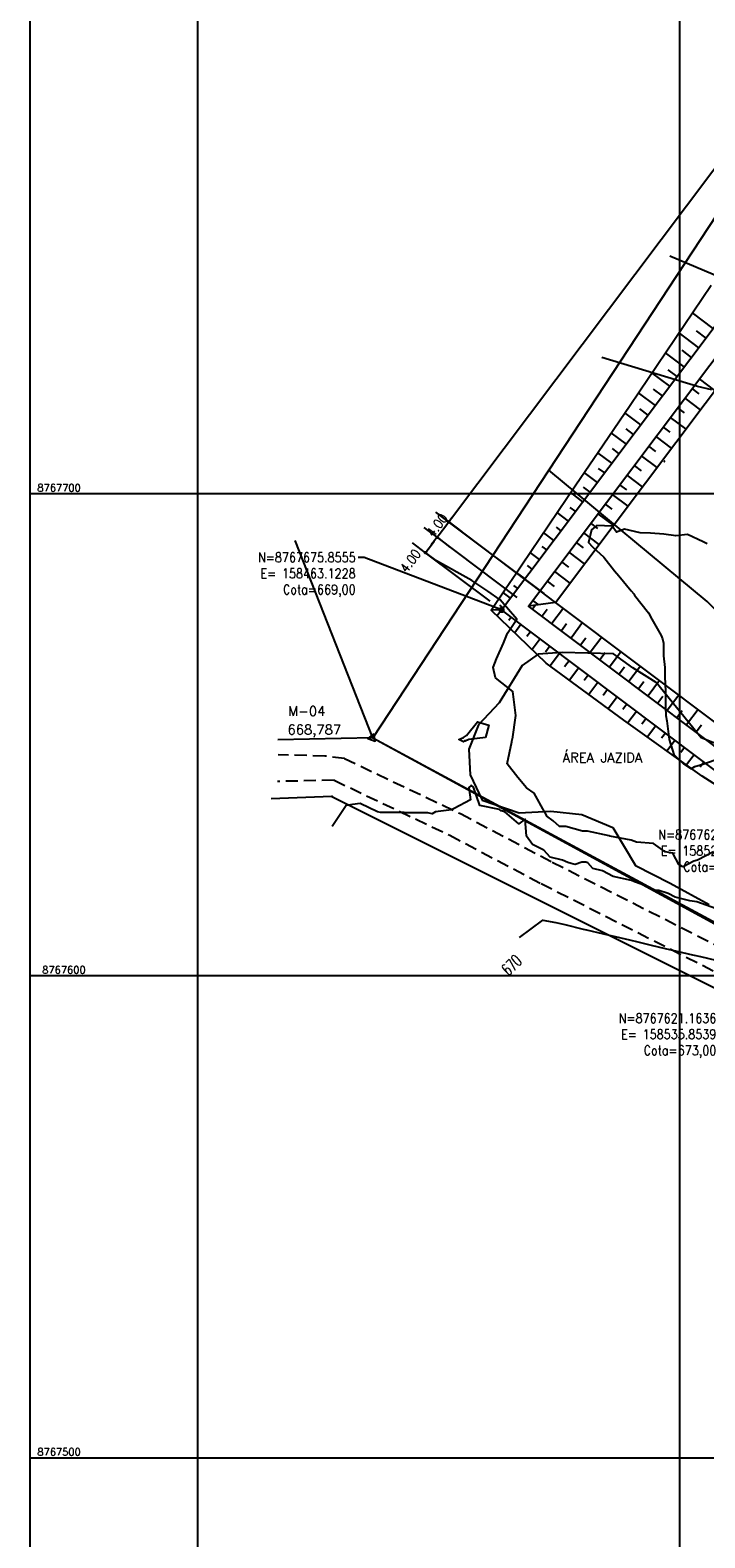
# Model space of a CAD drawing. Header units: millimetres. Extents: x 158365 to 159725, y 8767237 to 8767959.
# Tile 3 of 10: x 158365 to 158505, y 8767483 to 8767796. Entities that reach past the tile are written whole.
import ezdxf
from ezdxf.enums import TextEntityAlignment as Align

# ---------------------------------------------------------------- set-up
doc = ezdxf.new("R2010")
doc.units = ezdxf.units.MM
doc.header["$LTSCALE"] = 5
doc.linetypes.add('DASHED', pattern=[0.75, 0.5, -0.25])
for name, color, linetype in [('$CURVAS1', 30, 'Continuous'), ('$CURVAS2', 40, 'Continuous'), ('AREA_ESPECIAL', 3, 'Continuous'), ('CASA', 6, 'Continuous'), ('CERCA', 3, 'CERCA_LINE'), ('ESTRADA_BARRO', 9, 'DASHED'), ('MALHA', 9, 'Continuous'), ('MALHA_100', 7, 'Continuous'), ('TER-BERMA', 103, 'Continuous'), ('TER-COORDENADAS', 101, 'Continuous'), ('TER-COTAS', 101, 'Continuous'), ('TER-OFFSET', 102, 'Continuous'), ('TER-OFFSET-LINHA', 101, 'Continuous'), ('TEXTO', 2, 'Continuous'), ('TXT_COORD', 3, 'Continuous'), ('TXT_CURVA', 2, 'Continuous'), ('Vp', 2, 'Continuous')]:
    doc.layers.add(name, color=color, linetype=linetype)
doc.styles.add('GEOSIS', font='ROMANS.SHX')
doc.styles.add('ROMANS', font='romans.shx', dxfattribs={"width": 0.85})
doc.linetypes.add('CERCA_LINE', pattern='A,0.5,-0.2,["X",Standard,S=0.1,R=0,X=-0.1,Y=-0.05],-0.25', length=0.95)
doc.dimstyles.new('COTA-500-EXTERNA', dxfattribs={"dimtxt": 2, "dimasz": 1, "dimexe": 0, "dimexo": 3, "dimgap": 0.5, "dimtad": 1, "dimzin": 4, "dimdsep": 46, "dimtxsty": 'ROMANS', "dimblk1": 'DOT1', "dimblk2": 'DOT1', "dimsah": 1, "dimcen": 0.2, "dimclrd": 256, "dimclre": 256, "dimclrt": 102, "dimadec": 0, "dimazin": 0, "dimtfac": 1, "dimtix": 1, "dimtmove": 2, "dimatfit": 3, "dimldrblk": 'DOT1', "dimfxl": 0, "dimtvp": 0.025, "dimtolj": 1, "dimtzin": 4, "dimlwd": -1, "dimlwe": -1, "dimarcsym": 0})

# ---------------------------------------------------------------- blocks, each defined once
blk = doc.blocks.new('DOT1')
for q in [(0, 3.36), (0, -3.36)]:
    blk.add_line((0, 0), q)
at = {"linetype": 'ByBlock'}
blk.add_line((0, 0), (-1.2, 0), dxfattribs=at)
at = {"color": 0, "linetype": 'ByBlock', "const_width": 0.36}
blk.add_lwpolyline([(-0.18, 0, 1), (0.18, 0, 1)], format="xyb", close=True, dxfattribs=at)
blk = doc.blocks.new('*D14')
at = {"layer": 'Defpoints', "color": 0}
for p in [(158449.72, 8767690.94), (158468.72, 8767676.65), (158463.12, 8767675.86)]:
    blk.add_point(p, dxfattribs=at)
at = {"layer": 'TER-COTAS'}
for p, q in [((158447.92, 8767688.54), (158449.12, 8767690.14)), ((158466.33, 8767678.45), (158449.72, 8767690.94)), ((158460.73, 8767677.66), (158447.32, 8767687.74))]:
    blk.add_line(p, q, dxfattribs=at)
for p, rotation in [((158449.72, 8767690.94), 53.05779076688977), ((158447.32, 8767687.74), 233.0577907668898)]:
    blk.add_blockref('DOT1', p, dxfattribs=dict(at, rotation=rotation))
at = {"layer": 'TER-COTAS', "color": 102, "insert": (158444.18, 8767686.05), "char_height": 2, "attachment_point": 5, "rotation": 53.0578, "style": 'ROMANS'}
blk.add_mtext('\\A1;4.00', dxfattribs=at)
blk = doc.blocks.new('*D15')
at = {"layer": 'Defpoints', "color": 0}
for p in [(158452.13, 8767694.13), (158468.72, 8767676.65), (158474.32, 8767677.44)]:
    blk.add_point(p, dxfattribs=at)
at = {"layer": 'TER-COTAS'}
for p, q in [((158452.73, 8767694.93), (158453.33, 8767695.73)), ((158449.72, 8767690.94), (158452.13, 8767694.13)), ((158471.93, 8767679.24), (158452.13, 8767694.13)), ((158449.12, 8767690.14), (158448.52, 8767689.34)), ((158466.33, 8767678.45), (158449.72, 8767690.94))]:
    blk.add_line(p, q, dxfattribs=at)
for p, rotation in [((158452.13, 8767694.13), 233.0577907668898), ((158449.72, 8767690.94), 53.05779076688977)]:
    blk.add_blockref('DOT1', p, dxfattribs=dict(at, rotation=rotation))
at = {"layer": 'TER-COTAS', "color": 102, "insert": (158449.73, 8767693.44), "char_height": 2, "attachment_point": 5, "rotation": 53.0578, "style": 'ROMANS'}
blk.add_mtext('\\A1;4.00', dxfattribs=at)

msp = doc.modelspace()

# ---------------------------------------------------------------- linework, layer by layer
at = {"layer": '$CURVAS1'}
msp.add_polyline3d([(158466.811, 8767607.922, 670), (158471.701, 8767611.512, 670), (158474.395, 8767611.015, 670), (158476.234, 8767610.578, 670), (158480.069, 8767609.667, 670), (158480.703, 8767609.517, 670), (158483.054, 8767608.958, 670), (158485.172, 8767608.455, 670), (158485.743, 8767608.319, 670), (158489.646, 8767607.403, 670), (158491.411, 8767606.982, 670), (158494.119, 8767606.348, 670), (158497.08, 8767605.645, 670), (158498.588, 8767605.287, 670), (158502.74, 8767604.325, 670), (158503.067, 8767604.245, 670), (158504.353, 8767603.958, 670), (158507.556, 8767603.223, 670)], dxfattribs=at)
at = {"layer": '$CURVAS2'}
for points in [[(158510.603, 8767743.958, 666), (158498.05, 8767749.277, 666)], [(158506.701, 8767721.512, 667), (158503.785, 8767722.236, 667), (158483.897, 8767728.221, 667), (158483.897, 8767728.221, 667)], [(158496.873, 8767706.713, 667), (158496.855, 8767706.683, 667), (158496.889, 8767706.681, 667), (158496.904, 8767706.716, 667), (158496.873, 8767706.713, 667)], [(158505.739, 8767689.589, 668), (158504.915, 8767689.975, 668), (158501.685, 8767691.482, 668), (158499.269, 8767691.266, 668), (158496.751, 8767691.612, 668), (158494.001, 8767691.804, 668), (158491.875, 8767691.86, 668), (158488.596, 8767692.613, 668), (158486.93, 8767691.97, 668), (158486.035, 8767693.249, 668), (158482.9, 8767693.347, 668), (158481.733, 8767692.486, 668), (158481.134, 8767689.864, 668), (158482.001, 8767688.958, 668), (158484.346, 8767686.802, 668), (158486.528, 8767683.958, 668), (158487.422, 8767682.954, 668), (158489.977, 8767679.851, 668), (158490.532, 8767679.174, 668), (158490.677, 8767678.958, 668), (158493.578, 8767675.267, 668), (158494.251, 8767673.958, 668), (158496.242, 8767670.594, 668), (158496.495, 8767669.877, 668), (158496.706, 8767668.958, 668), (158496.729, 8767666.347, 668), (158496.955, 8767663.958, 668), (158496.968, 8767662.048, 668), (158497.152, 8767658.958, 668), (158497.093, 8767655.619, 668), (158497.199, 8767653.958, 668), (158497.378, 8767652.867, 668), (158497.89, 8767648.958, 668), (158498.867, 8767645.845, 668), (158500.88, 8767643.958, 668), (158502.381, 8767642.873, 668), (158503.212, 8767643.381, 668), (158505.076, 8767643.958, 668), (158507.218, 8767644.701, 668)], [(158507.064, 8767625.677, 668), (158503.785, 8767623.958, 668), (158503.02, 8767623.765, 668), (158500.773, 8767622.605, 668), (158500.548, 8767622.627, 668), (158499.916, 8767623.063, 668), (158498.639, 8767625.389, 668), (158497.073, 8767625.66, 668), (158494.636, 8767627.384, 668), (158491.073, 8767627.659, 668), (158490.006, 8767628.124, 668), (158485.594, 8767628.958, 668), (158485.439, 8767628.982, 668), (158485.404, 8767628.997, 668), (158480.948, 8767630.007, 668), (158479.909, 8767629.987, 668), (158476.419, 8767630.949, 668), (158475.115, 8767630.908, 668), (158473.837, 8767632.131, 668), (158472.47, 8767633.052, 668), (158472.177, 8767633.817, 668), (158471.984, 8767633.958, 668), (158469.878, 8767637.868, 668), (158468.294, 8767638.958, 668), (158466.492, 8767641.095, 668), (158464.292, 8767643.958, 668), (158465.211, 8767648.532, 668), (158465.334, 8767648.958, 668), (158465.357, 8767649.091, 668), (158466.054, 8767653.958, 668), (158465.422, 8767658.955, 668), (158465.41, 8767658.958, 668), (158461.846, 8767661.802, 668), (158461.389, 8767663.958, 668), (158462.052, 8767665.701, 668), (158463.497, 8767668.958, 668), (158464.371, 8767671.064, 668), (158466.271, 8767673.958, 668), (158462.83, 8767677.956, 668), (158460.263, 8767679.788, 668), (158456.962, 8767681.986, 668), (158449.628, 8767686.017, 668)], [(158459.772, 8767649.417, 669), (158456.323, 8767648.958, 669), (158455.572, 8767648.661, 669), (158455.47, 8767648.748, 669), (158455.2, 8767648.511, 669), (158454.246, 8767648.958, 669), (158455.202, 8767649.401, 669), (158455.844, 8767649.799, 669), (158458.114, 8767652.686, 669), (158460.486, 8767651.977, 669), (158459.772, 8767649.417, 669)], [(158507.478, 8767613.958, 669), (158503.604, 8767615.319, 669), (158502.153, 8767615.498, 669), (158499.098, 8767616.307, 669), (158497.663, 8767617.019, 669), (158495.711, 8767617.697, 669), (158494.775, 8767617.661, 669), (158492.069, 8767618.958, 669), (158490.689, 8767619.488, 669), (158490.038, 8767619.73, 669), (158486.242, 8767620.594, 669), (158484.04, 8767621.726, 669), (158482.047, 8767622.204, 669), (158480.973, 8767623.435, 669), (158480.617, 8767623.535, 669), (158479.779, 8767623.534, 669), (158478.361, 8767623.083, 669), (158477.568, 8767623.246, 669), (158476.887, 8767623.461, 669), (158475.776, 8767623.958, 669), (158473.224, 8767624.559, 669), (158471.875, 8767626.054, 669), (158469.548, 8767627.207, 669), (158468.301, 8767628.958, 669), (158467.978, 8767632.475, 669), (158466.698, 8767631.507, 669), (158463.811, 8767633.958, 669), (158463.046, 8767634.203, 669), (158462.675, 8767634.455, 669), (158458.609, 8767635.328, 669), (158457.276, 8767639.085, 669), (158456.838, 8767639.47, 669), (158456.733, 8767639.407, 669), (158456.34, 8767639.06, 669), (158456.667, 8767636.472, 669), (158453.276, 8767634.663, 669), (158452.694, 8767634.417, 669), (158449.372, 8767633.958, 669), (158448.706, 8767633.595, 669), (158448.065, 8767633.675, 669), (158447.831, 8767633.772, 669), (158443.025, 8767633.756, 669), (158442.85, 8767633.811, 669), (158437.989, 8767633.828, 669), (158437.347, 8767633.958, 669), (158433.799, 8767635.709, 669), (158432.153, 8767635.498, 669), (158430.872, 8767635.267, 669), (158427.966, 8767630.949, 669)]]:
    msp.add_polyline3d(points, dxfattribs=at)
at = {"layer": 'AREA_ESPECIAL'}
msp.add_lwpolyline([(158751.412, 8767728.562), (158539.163, 8767805.66), (158436.386, 8767649.323), (158528.618, 8767599.207), (158624.567, 8767563.495), (158697.924, 8767543.07)], close=True, dxfattribs=at)
msp.add_lwpolyline([(158520.402, 8767603.204), (158541.671, 8767642.412), (158505.734, 8767677.589), (158472.884, 8767704.842)], dxfattribs=at)
at = {"layer": 'CASA', "color": 2, "elevation": -705.681}
msp.add_lwpolyline([(158508.681, 8767647.673), (158504.551, 8767649.339), (158495.187, 8767660.806), (158490.309, 8767663.871), (158486.324, 8767666.783), (158475.659, 8767667.032), (158470.694, 8767666.723), (158467.382, 8767664.328), (158462.614, 8767656.568), (158458.294, 8767652.016), (158456.296, 8767646.993), (158456.615, 8767641.676), (158459.063, 8767636.416), (158466.772, 8767633.781), (158473.335, 8767634.132), (158479.749, 8767633.415), (158486.215, 8767630.747), (158490.865, 8767622.882), (158498.069, 8767619.168), (158506.179, 8767614.769)], dxfattribs=at)
at = {"layer": 'CERCA'}
for points, elevation in [([(158436.386, 8767649.323), (158420.272, 8767690.286)], -36.916), ([(158436.386, 8767649.323), (158416.653, 8767648.891)], -36.916), ([(158436.386, 8767649.323), (158528.896, 8767599.484)], -36.916), ([(158427.919, 8767637.134), (158415.301, 8767636.652)], -36.787), ([(158427.919, 8767637.134), (158559.859, 8767571.173), (158628.913, 8767536.842), (158673.41, 8767515.171), (158737.49, 8767482.47)], -36.787)]:
    msp.add_lwpolyline(points, dxfattribs=dict(at, elevation=elevation))
for p in [(158436.386, 8767649.323, -36.916), (158436.39, 8767649.337, 668.787), (158427.919, 8767637.134, -36.787), (158427.924, 8767637.148, 668.915)]:
    msp.add_point(p, dxfattribs=at)
at = {"layer": 'ESTRADA_BARRO'}
for p, q in [((158428.339, 8767640.549, -36.985), (158452.337, 8767629.141, -36.985)), ((158452.337, 8767629.141, -36.985), (158471.325, 8767619.111, -36.985)), ((158471.325, 8767619.111, -36.985), (158561.327, 8767573.492, -36.985))]:
    msp.add_line(p, q, dxfattribs=at)
at = {"layer": 'ESTRADA_BARRO', "elevation": -36.985}
for points in [[(158430.485, 8767645.064), (158426.422, 8767645.537), (158416.734, 8767645.838)], [(158430.485, 8767645.064), (158454.579, 8767633.611), (158473.623, 8767623.552), (158563.62, 8767577.936), (158585.426, 8767566.484)], [(158428.339, 8767640.549), (158416.602, 8767640.279)]]:
    msp.add_lwpolyline(points, dxfattribs=at)
at = {"layer": 'MALHA'}
for p, q in [((158400, 8767959.373), (158400, 8767405.373)), ((158500, 8767959.373), (158500, 8767376.901)), ((158365.289, 8767700), (158908.208, 8767700)), ((158365.289, 8767700), (158993.297, 8767700)), ((158365.289, 8767600), (158993.297, 8767600)), ((158365.289, 8767500), (158908.208, 8767500)), ((158365.289, 8767500), (158993.297, 8767500))]:
    msp.add_line(p, q, dxfattribs=at)
at = {"layer": 'MALHA_100'}
for p, q in [((158365.289, 8767700), (158993.297, 8767700)), ((158365.289, 8767500), (158993.297, 8767500))]:
    msp.add_line(p, q, dxfattribs=at)
at = {"layer": 'TER-BERMA'}
for points in [[(158663.485, 8767804.203), (158529.46, 8767625.972), (158463.123, 8767675.855), (158597.148, 8767854.086)], [(158657.884, 8767803.41), (158528.667, 8767631.573), (158468.724, 8767676.648), (158597.941, 8767848.485)]]:
    msp.add_lwpolyline(points, close=True, dxfattribs=at)
at = {"layer": 'TER-OFFSET'}
for p, q in [((158474.325, 8767677.441, -33.681), (158468.724, 8767676.648, -33.681)), ((158463.123, 8767675.855, -33.681), (158460.945, 8767675.849))]:
    msp.add_line(p, q, dxfattribs=at)
at = {"layer": 'TER-OFFSET', "elevation": -33.681}
msp.add_lwpolyline([(158652.283, 8767802.617), (158527.874, 8767637.174), (158474.325, 8767677.441), (158598.734, 8767842.884)], close=True, dxfattribs=at)
at = {"layer": 'TER-OFFSET'}
msp.add_lwpolyline([(158521.692, 8767630.617), (158504.753, 8767641.368), (158488.501, 8767653.032), (158472.364, 8767664.851), (158460.945, 8767675.849), (158463.93, 8767680.253), (158466.178, 8767683.568), (158467.302, 8767685.225), (158472.919, 8767693.512), (158478.537, 8767701.8), (158484.155, 8767710.087), (158489.774, 8767718.374), (158495.391, 8767726.662), (158501.008, 8767734.949), (158506.618, 8767743.243)], dxfattribs=at)
at = {"layer": 'TER-OFFSET-LINHA'}
for p, q in [((158507.038, 8767734.255), (158502.73, 8767737.495)), ((158504.033, 8767730.259), (158499.924, 8767733.349)), ((158505.535, 8767732.257), (158503.543, 8767733.756)), ((158502.53, 8767728.261), (158500.58, 8767729.728)), ((158501.028, 8767726.263), (158497.115, 8767729.205)), ((158498.023, 8767722.267), (158494.306, 8767725.062)), ((158499.525, 8767724.265), (158497.664, 8767725.664)), ((158507.38, 8767721.4), (158504.183, 8767723.804)), ((158495.018, 8767718.27), (158491.498, 8767720.918)), ((158496.52, 8767720.269), (158494.625, 8767721.694)), ((158504.129, 8767720.716), (158502.681, 8767721.806)), ((158493.515, 8767716.272), (158491.818, 8767717.549)), ((158501.096, 8767716.741), (158499.676, 8767717.809)), ((158504.375, 8767717.403), (158501.178, 8767719.807)), ((158492.013, 8767714.274), (158488.689, 8767716.774)), ((158501.37, 8767713.407), (158498.173, 8767715.811)), ((158489.008, 8767710.278), (158485.879, 8767712.63)), ((158490.51, 8767712.276), (158488.931, 8767713.464)), ((158498.365, 8767709.411), (158495.168, 8767711.815)), ((158498.119, 8767712.724), (158496.671, 8767713.813)), ((158486.003, 8767706.282), (158483.07, 8767708.487)), ((158487.505, 8767708.28), (158486.101, 8767709.336)), ((158495.36, 8767705.415), (158492.163, 8767707.819)), ((158495.086, 8767708.749), (158493.666, 8767709.817)), ((158484.5, 8767704.284), (158483.251, 8767705.223)), ((158492.109, 8767704.732), (158490.661, 8767705.821)), ((158482.998, 8767702.286), (158480.261, 8767704.343)), ((158489.076, 8767700.756), (158487.656, 8767701.825)), ((158492.355, 8767701.419), (158489.158, 8767703.823)), ((158479.993, 8767698.289), (158477.452, 8767700.2)), ((158481.495, 8767700.288), (158480.089, 8767701.345)), ((158489.35, 8767697.422), (158486.153, 8767699.826)), ((158476.988, 8767694.293), (158474.643, 8767696.056)), ((158478.49, 8767696.291), (158477.363, 8767697.139)), ((158486.345, 8767693.426), (158483.148, 8767695.83)), ((158486.071, 8767696.76), (158484.651, 8767697.828)), ((158475.485, 8767692.295), (158474.519, 8767693.022)), ((158483.066, 8767692.764), (158481.646, 8767693.832)), ((158473.982, 8767690.297), (158471.835, 8767691.912)), ((158480.089, 8767688.747), (158478.64, 8767689.836)), ((158483.34, 8767689.43), (158480.143, 8767691.834)), ((158470.977, 8767686.301), (158469.026, 8767687.768)), ((158472.48, 8767688.299), (158471.518, 8767689.022)), ((158480.335, 8767685.434), (158477.138, 8767687.838)), ((158467.972, 8767682.305), (158466.216, 8767683.625)), ((158469.475, 8767684.303), (158468.47, 8767685.059)), ((158477.33, 8767681.438), (158474.133, 8767683.842)), ((158477.056, 8767684.772), (158475.635, 8767685.84)), ((158466.47, 8767680.306), (158465.649, 8767680.924)), ((158474.325, 8767677.441), (158471.128, 8767679.845)), ((158474.079, 8767680.754), (158472.63, 8767681.843)), ((158463.465, 8767676.31), (158462.714, 8767676.875)), ((158464.967, 8767678.308), (158463.407, 8767679.482)), ((158470.124, 8767676.847), (158469.523, 8767676.047)), ((158470.824, 8767676.946), (158469.625, 8767677.847)), ((158463.123, 8767675.855), (158462.205, 8767674.635)), ((158465.121, 8767674.353), (158464.604, 8767673.665)), ((158472.589, 8767675.965), (158471.521, 8767674.545)), ((158475.923, 8767676.239), (158473.519, 8767673.042)), ((158467.119, 8767672.85), (158465.833, 8767671.141)), ((158469.117, 8767671.348), (158468.371, 8767670.355)), ((158476.607, 8767672.988), (158475.517, 8767671.54)), ((158479.92, 8767673.234), (158477.515, 8767670.037)), ((158471.115, 8767669.845), (158469.462, 8767667.646)), ((158473.113, 8767668.343), (158472.207, 8767667.138)), ((158480.603, 8767669.983), (158479.514, 8767668.535)), ((158483.916, 8767670.229), (158481.512, 8767667.032)), ((158487.912, 8767667.224), (158485.508, 8767664.027)), ((158475.111, 8767666.84), (158473.171, 8767664.26)), ((158477.11, 8767665.338), (158476.168, 8767664.086)), ((158484.578, 8767666.95), (158483.51, 8767665.53)), ((158491.908, 8767664.219), (158489.504, 8767661.022)), ((158479.108, 8767663.835), (158477.205, 8767661.305)), ((158481.106, 8767662.333), (158480.258, 8767661.206)), ((158488.595, 8767663.973), (158487.506, 8767662.525)), ((158492.591, 8767660.968), (158491.502, 8767659.52)), ((158495.904, 8767661.214), (158493.5, 8767658.017)), ((158483.104, 8767660.83), (158481.239, 8767658.351)), ((158485.102, 8767659.328), (158484.199, 8767658.127)), ((158487.1, 8767657.825), (158485.274, 8767655.396)), ((158496.566, 8767657.935), (158495.498, 8767656.515)), ((158499.901, 8767658.209), (158497.497, 8767655.012)), ((158489.098, 8767656.323), (158488.25, 8767655.195)), ((158491.096, 8767654.82), (158489.313, 8767652.449)), ((158500.584, 8767654.958), (158499.495, 8767653.51)), ((158503.897, 8767655.204), (158501.493, 8767652.007)), ((158493.094, 8767653.318), (158492.234, 8767652.173)), ((158495.093, 8767651.815), (158493.376, 8767649.533)), ((158504.58, 8767651.953), (158503.491, 8767650.504)), ((158497.091, 8767650.313), (158496.284, 8767649.241)), ((158499.089, 8767648.81), (158497.439, 8767646.617)), ((158501.087, 8767647.308), (158500.3, 8767646.261)), ((158503.085, 8767645.805), (158501.502, 8767643.701)), ((158505.083, 8767644.302), (158504.28, 8767643.234))]:
    msp.add_line(p, q, dxfattribs=at)
at = {"layer": 'TXT_COORD', "elevation": -36.916}
msp.add_lwpolyline([(158436.626, 8767650.198), (158435.374, 8767649.193), (158436.871, 8767648.612)], close=True, dxfattribs=at)
at = {"layer": 'Vp'}
msp.add_lwpolyline([(158365.289, 8767959.373), (158993.297, 8767959.373), (158993.297, 8767405.373), (158365.289, 8767405.373)], close=True, dxfattribs=at)

# ---------------------------------------------------------------- texts
at = {"layer": 'TER-COORDENADAS', "color": 102, "char_height": 2, "attachment_point": 3, "style": 'ROMANS'}
for s, insert in [('N=8767675.8555\\PE= 158463.1228\\PCota=669,00', (158432.829, 8767687.77)), ('N=8767625.9717\\PE= 158529.4599\\PCota=669,00', (158515.89, 8767630.247)), ('N=8767621.1636\\PE= 158535.8539\\PCota=673,00', (158507.671, 8767592.169))]:
    msp.add_mtext(s, dxfattribs=dict(at, insert=insert))
at = {"layer": 'TEXTO', "style": 'GEOSIS'}
for s, p in [('M-04', (158418.838, 8767653.29, -39.916)), ('668,787', (158418.684, 8767649.441, 1327.283)), ('ÁREA JAZIDA', (158475.768, 8767643.651, -704.395))]:
    msp.add_text(s, height=2, dxfattribs=at).set_placement(p, align=Align.BOTTOM_LEFT)
at = {"layer": 'TXT_COORD', "style": 'GEOSIS'}
for s, p in [('8767700', (158375.794, 8767700)), ('8767600', (158376.807, 8767600)), ('8767500', (158375.794, 8767500))]:
    msp.add_text(s, height=1.5, dxfattribs=at).set_placement(p, align=Align.BOTTOM_RIGHT)
at = {"layer": 'TXT_CURVA', "style": 'GEOSIS', "width": 0.65}
msp.add_text('670', height=2.5, rotation=44.68028, dxfattribs=at).set_placement((158466.589, 8767600.772, -35.681), align=Align.BOTTOM_CENTER)

# ---------------------------------------------------------------- dimensions: what is measured, and where the dimension line sits
at = {"layer": 'TER-COTAS'}
msp.add_linear_dim(base=(158576.538, 8767859.575, -33.681), p1=(158474.325, 8767677.441, -33.681), p2=(158598.734, 8767842.884, -33.681), angle=53.05779, dimstyle='COTA-500-EXTERNA', dxfattribs=at).render()
dim = msp.add_linear_dim(base=(158452.129, 8767694.132, -33.681), p1=(158468.724, 8767676.648, -33.681), p2=(158474.325, 8767677.441, -33.681), angle=53.05779, dimstyle='COTA-500-EXTERNA', dxfattribs=at)
dim.commit()
dim.dimension.update_dxf_attribs({"geometry": '*D15', "text_midpoint": (158449.728, 8767693.435, -33.681)})
dim = msp.add_linear_dim(base=(158449.725, 8767690.935, -33.681), p1=(158463.123, 8767675.855, -33.681), p2=(158468.724, 8767676.648, -33.681), angle=53.05779, dimstyle='COTA-500-EXTERNA', dxfattribs=at)
dim.commit()
dim.dimension.update_dxf_attribs({"geometry": '*D14', "text_midpoint": (158444.176, 8767686.051, -33.681), "dimtype": 160})

# ---------------------------------------------------------------- leaders
at = {"layer": 'TER-COORDENADAS', "annotation_type": 0, "has_hookline": 1, "hookline_direction": 1, "text_width": 21.938}
for points in [[(158463.123, 8767675.855), (158434.629, 8767686.77), (158433.329, 8767686.77)], [(158529.46, 8767625.972), (158516.39, 8767629.247)], [(158535.854, 8767621.164), (158509.471, 8767591.169), (158508.171, 8767591.169)]]:
    msp.add_leader(points, dimstyle='COTA-500-EXTERNA', override={"dimasz": 1.3, "dimgap": 0.5, "dimtad": 0, "dimldrblk": 'Dot'}, dxfattribs=at)

doc.saveas('drawing.dxf')
